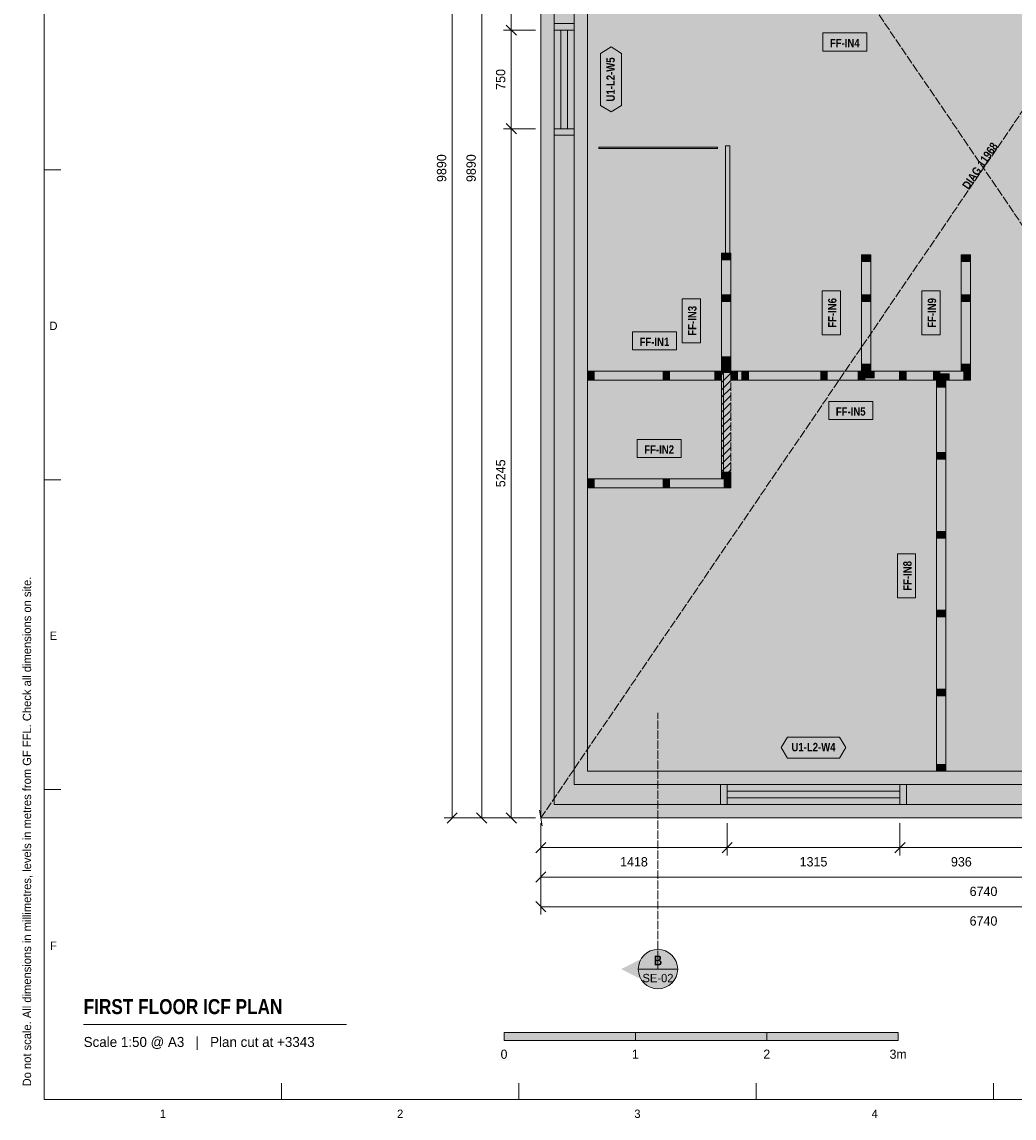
# Model space of a CAD drawing. Header units: millimetres. Extents: x 17 to 413, y 4 to 292.
# Tile 1 of 4: x 17 to 168, y 4 to 171. Entities that reach past the tile are written whole.
import ezdxf
from ezdxf.enums import TextEntityAlignment as Align

# ---------------------------------------------------------------- set-up
doc = ezdxf.new("R2010")
doc.units = ezdxf.units.MM
doc.linetypes.add('DASHED', pattern=[1.524, 1.27, -0.254])
for name, color, linetype in [('FILL-C_B2B2B5', 7, 'Continuous'), ('FILL-EPS', 7, 'Continuous'), ('FILL-INK', 7, 'Continuous'), ('FILL-RED', 7, 'Continuous'), ('FILL-TEAL_DK', 7, 'Continuous'), ('FILL-TIMBER', 7, 'Continuous'), ('FILL-WHITE', 7, 'Continuous'), ('LINE-C_85297A', 7, 'Continuous'), ('LINE-C_85297A-DASH', 7, 'DASHED'), ('LINE-INK', 7, 'Continuous'), ('LINE-INK-DASH', 7, 'DASHED'), ('LINE-RED', 7, 'Continuous'), ('LINE-RED-DASH', 7, 'DASHED'), ('LINE-STEEL_GREY', 7, 'Continuous'), ('LINE-STEEL_GREY-DASH', 7, 'DASHED'), ('LINE-TEAL_DK', 7, 'Continuous'), ('LINE-TIMBER_DK', 7, 'Continuous'), ('TEXT-C_85297A', 7, 'Continuous'), ('TEXT-INK', 7, 'Continuous'), ('TEXT-RED', 7, 'Continuous'), ('TEXT-STEEL_GREY', 7, 'Continuous'), ('TEXT-TEAL_DK', 7, 'Continuous')]:
    doc.layers.add(name, color=color, linetype=linetype)
doc.styles.add('OpenSansCondensed-Bold', font='OpenSansCondensed-Bold.ttf')

msp = doc.modelspace()

# ---------------------------------------------------------------- hatches: boundary and pattern name
at = {"layer": 'FILL-C_B2B2B5', "true_color": 0xb2b2b5}
h = msp.add_hatch(color=253, dxfattribs=at)
h.dxf.hatch_style = 1
h.paths.add_polyline_path([(97.63, 245.62), (228.37, 245.62), (228.37, 51.88), (97.63, 51.88)])
h.paths.add_polyline_path([(225.32, 54.93), (225.32, 242.57), (100.68, 242.57), (100.68, 54.93)], flags=0)
at = {"layer": 'FILL-EPS', "true_color": 0xccffff}
h = msp.add_hatch(color=7, dxfattribs=at)
h.dxf.hatch_style = 1
h.paths.add_polyline_path([(95.6, 247.65), (230.4, 247.65), (230.4, 49.85), (95.6, 49.85)])
h.paths.add_polyline_path([(97.63, 51.88), (228.37, 51.88), (228.37, 245.62), (97.63, 245.62)], flags=0)
h = msp.add_hatch(color=7, dxfattribs=at)
h.dxf.hatch_style = 1
h.paths.add_polyline_path([(100.68, 54.93), (100.68, 242.57), (225.32, 242.57), (225.32, 54.93)])
h.paths.add_polyline_path([(223.29, 56.96), (223.29, 240.54), (102.71, 240.54), (102.71, 56.96)], flags=0)
at = {"layer": 'FILL-INK', "true_color": 0x14141a}
h = msp.add_hatch(color=250, dxfattribs=at)
h.dxf.hatch_style = 1
h.paths.add_polyline_path([(90, 16), (110, 16), (110, 17.2), (90, 17.2)])
h = msp.add_hatch(color=250, dxfattribs=at)
h.dxf.hatch_style = 1
h.paths.add_polyline_path([(130, 16), (150, 16), (150, 17.2), (130, 17.2)])
at = {"layer": 'FILL-RED', "true_color": 0xb81a1f}
h = msp.add_hatch(color=242, dxfattribs=at)
h.dxf.hatch_style = 1
h.paths.add_polyline_path([(107.84, 26.85), (113.44, 24), (113.44, 29.7)])
at = {"layer": 'FILL-TEAL_DK', "true_color": 0x006b5c}
h = msp.add_hatch(color=126, dxfattribs=at)
h.dxf.hatch_style = 1
h.paths.add_polyline_path([(97.64, 170.75), (100.68, 170.75), (100.68, 169.75), (97.64, 169.75)])
h = msp.add_hatch(color=126, dxfattribs=at)
h.dxf.hatch_style = 1
h.paths.add_polyline_path([(97.64, 154.75), (100.68, 154.75), (100.68, 153.75), (97.64, 153.75)])
h = msp.add_hatch(color=126, dxfattribs=at)
h.dxf.hatch_style = 1
h.paths.add_polyline_path([(122.97, 51.89), (122.97, 54.93), (123.97, 54.93), (123.97, 51.89), (122.97, 51.89)])
h = msp.add_hatch(color=126, dxfattribs=at)
h.dxf.hatch_style = 1
h.paths.add_polyline_path([(150.27, 54.93), (151.27, 54.93), (151.27, 51.89), (150.27, 51.89)])
at = {"layer": 'FILL-TIMBER', "true_color": 0xeddbb8}
h = msp.add_hatch(color=254, dxfattribs=at)
h.dxf.hatch_style = 1
h.paths.add_polyline_path([(124.52, 135.8), (124.52, 135.09), (124.52, 134.8), (124.11, 134.8), (123.12, 134.8), (123.12, 135.51), (123.12, 135.8), (123.53, 135.8)])
h = msp.add_hatch(color=254, dxfattribs=at)
h.dxf.hatch_style = 1
h.paths.add_polyline_path([(145.84, 135.55), (145.84, 134.84), (145.84, 134.55), (145.43, 134.55), (144.44, 134.55), (144.44, 135.26), (144.44, 135.55), (144.85, 135.55)])
h = msp.add_hatch(color=254, dxfattribs=at)
h.dxf.hatch_style = 1
h.paths.add_polyline_path([(161.01, 135.55), (161.01, 134.84), (161.01, 134.55), (160.6, 134.55), (159.61, 134.55), (159.61, 135.26), (159.61, 135.55), (160.02, 135.55)])
h = msp.add_hatch(color=254, dxfattribs=at)
h.dxf.hatch_style = 1
h.paths.add_polyline_path([(124.52, 129.46), (124.52, 128.75), (124.52, 128.46), (124.11, 128.46), (123.12, 128.46), (123.12, 129.17), (123.12, 129.46), (123.53, 129.46)])
h = msp.add_hatch(color=254, dxfattribs=at)
h.dxf.hatch_style = 1
h.paths.add_polyline_path([(145.84, 129.46), (145.84, 128.75), (145.84, 128.46), (145.43, 128.46), (144.44, 128.46), (144.44, 129.17), (144.44, 129.46), (144.85, 129.46)])
h = msp.add_hatch(color=254, dxfattribs=at)
h.dxf.hatch_style = 1
h.paths.add_polyline_path([(161.01, 129.46), (161.01, 128.75), (161.01, 128.46), (160.6, 128.46), (159.61, 128.46), (159.61, 129.17), (159.61, 129.46), (160.02, 129.46)])
h = msp.add_hatch(color=254, dxfattribs=at)
h.dxf.hatch_style = 1
h.paths.add_polyline_path([(124.12, 120.04), (124.12, 119.05), (124.12, 118.64), (123.83, 118.64), (123.12, 118.64), (123.12, 119.63), (123.12, 120.04), (123.41, 120.04)])
h = msp.add_hatch(color=254, dxfattribs=at)
h.dxf.hatch_style = 1
h.paths.add_polyline_path([(124.52, 118.64), (124.52, 117.93), (124.52, 117.64), (124.11, 117.64), (123.12, 117.64), (123.12, 118.35), (123.12, 118.64), (123.53, 118.64)])
h = msp.add_hatch(color=254, dxfattribs=at)
h.dxf.hatch_style = 1
h.paths.add_polyline_path([(124.52, 120.04), (124.52, 119.05), (124.52, 118.64), (124.23, 118.64), (123.52, 118.64), (123.52, 119.63), (123.52, 120.04), (123.81, 120.04)])
h = msp.add_hatch(color=254, dxfattribs=at)
h.dxf.hatch_style = 1
h.paths.add_polyline_path([(145.84, 118.9), (145.84, 118.19), (145.84, 117.9), (145.43, 117.9), (144.44, 117.9), (144.44, 118.61), (144.44, 118.9), (144.85, 118.9)])
h = msp.add_hatch(color=254, dxfattribs=at)
h.dxf.hatch_style = 1
h.paths.add_polyline_path([(161.01, 118.9), (161.01, 118.19), (161.01, 117.9), (160.6, 117.9), (159.61, 117.9), (159.61, 118.61), (159.61, 118.9), (160.02, 118.9)])
h = msp.add_hatch(color=254, dxfattribs=at)
h.dxf.hatch_style = 1
h.paths.add_polyline_path([(103.72, 116.46), (102.73, 116.46), (102.72, 116.46), (102.72, 116.47), (102.72, 117.86), (103.71, 117.86), (103.72, 117.86), (103.72, 117.84)])
h = msp.add_hatch(color=254, dxfattribs=at)
h.dxf.hatch_style = 1
h.paths.add_polyline_path([(115.21, 116.46), (114.22, 116.46), (114.21, 116.46), (114.21, 116.47), (114.21, 117.86), (115.2, 117.86), (115.21, 117.86), (115.21, 117.84)])
h = msp.add_hatch(color=254, dxfattribs=at)
h.dxf.hatch_style = 1
h.paths.add_polyline_path([(123.08, 116.46), (122.09, 116.46), (122.08, 116.46), (122.08, 116.47), (122.08, 117.86), (123.07, 117.86), (123.08, 117.86), (123.08, 117.84)])
h = msp.add_hatch(color=254, dxfattribs=at)
h.dxf.hatch_style = 1
h.paths.add_polyline_path([(125.56, 116.46), (124.85, 116.46), (124.56, 116.46), (124.56, 116.87), (124.56, 117.86), (125.27, 117.86), (125.56, 117.86), (125.56, 117.45)])
h = msp.add_hatch(color=254, dxfattribs=at)
h.dxf.hatch_style = 1
h.paths.add_polyline_path([(127.21, 116.46), (126.5, 116.46), (126.21, 116.46), (126.21, 116.87), (126.21, 117.86), (126.92, 117.86), (127.21, 117.86), (127.21, 117.45)])
h = msp.add_hatch(color=254, dxfattribs=at)
h.dxf.hatch_style = 1
h.paths.add_polyline_path([(139.21, 116.46), (138.5, 116.46), (138.21, 116.46), (138.21, 116.87), (138.21, 117.86), (138.92, 117.86), (139.21, 117.86), (139.21, 117.45)])
h = msp.add_hatch(color=254, dxfattribs=at)
h.dxf.hatch_style = 1
h.paths.add_polyline_path([(144.94, 116.46), (144.23, 116.46), (143.94, 116.46), (143.94, 116.87), (143.94, 117.86), (144.65, 117.86), (144.94, 117.86), (144.94, 117.45)])
h = msp.add_hatch(color=254, dxfattribs=at)
h.dxf.hatch_style = 1
h.paths.add_polyline_path([(146.34, 116.86), (145.35, 116.86), (144.94, 116.86), (144.94, 117.15), (144.94, 117.86), (145.93, 117.86), (146.34, 117.86), (146.34, 117.57)])
h = msp.add_hatch(color=254, dxfattribs=at)
h.dxf.hatch_style = 1
h.paths.add_polyline_path([(151.21, 116.46), (150.5, 116.46), (150.21, 116.46), (150.21, 116.87), (150.21, 117.86), (150.92, 117.86), (151.21, 117.86), (151.21, 117.45)])
h = msp.add_hatch(color=254, dxfattribs=at)
h.dxf.hatch_style = 1
h.paths.add_polyline_path([(156.37, 116.46), (155.66, 116.46), (155.37, 116.46), (155.37, 116.87), (155.37, 117.86), (156.08, 117.86), (156.37, 117.86), (156.37, 117.45)])
h = msp.add_hatch(color=254, dxfattribs=at)
h.dxf.hatch_style = 1
h.paths.add_polyline_path([(157.77, 116.46), (156.78, 116.46), (156.37, 116.46), (156.37, 116.75), (156.37, 117.46), (157.36, 117.46), (157.77, 117.46), (157.77, 117.17)])
h = msp.add_hatch(color=254, dxfattribs=at)
h.dxf.hatch_style = 1
h.paths.add_polyline_path([(161.01, 116.46), (160.3, 116.46), (160.01, 116.46), (160.01, 116.87), (160.01, 117.86), (160.72, 117.86), (161.01, 117.86), (161.01, 117.45)])
h = msp.add_hatch(color=254, dxfattribs=at)
h.dxf.hatch_style = 1
h.paths.add_polyline_path([(157.27, 116.42), (157.27, 115.71), (157.27, 115.42), (156.86, 115.42), (155.87, 115.42), (155.87, 116.13), (155.87, 116.42), (156.28, 116.42)])
h = msp.add_hatch(color=254, dxfattribs=at)
h.dxf.hatch_style = 1
h.paths.add_polyline_path([(157.27, 105.46), (157.27, 104.75), (157.27, 104.46), (156.86, 104.46), (155.87, 104.46), (155.87, 105.17), (155.87, 105.46), (156.28, 105.46)])
h = msp.add_hatch(color=254, dxfattribs=at)
h.dxf.hatch_style = 1
h.paths.add_polyline_path([(124.52, 102.48), (124.52, 101.8), (124.52, 101.52), (124.11, 101.52), (123.12, 101.52), (123.12, 102.2), (123.12, 102.48), (123.53, 102.48)])
h = msp.add_hatch(color=254, dxfattribs=at)
h.dxf.hatch_style = 1
h.paths.add_polyline_path([(103.72, 100.08), (103.01, 100.08), (102.72, 100.08), (102.72, 100.49), (102.72, 101.48), (103.43, 101.48), (103.72, 101.48), (103.72, 101.07)])
h = msp.add_hatch(color=254, dxfattribs=at)
h.dxf.hatch_style = 1
h.paths.add_polyline_path([(115.21, 100.08), (114.5, 100.08), (114.21, 100.08), (114.21, 100.49), (114.21, 101.48), (114.92, 101.48), (115.21, 101.48), (115.21, 101.07)])
h = msp.add_hatch(color=254, dxfattribs=at)
h.dxf.hatch_style = 1
h.paths.add_polyline_path([(124.52, 100.08), (123.81, 100.08), (123.52, 100.08), (123.52, 100.49), (123.52, 101.48), (124.23, 101.48), (124.52, 101.48), (124.52, 101.07)])
h = msp.add_hatch(color=254, dxfattribs=at)
h.dxf.hatch_style = 1
h.paths.add_polyline_path([(157.27, 93.46), (157.27, 92.75), (157.27, 92.46), (156.86, 92.46), (155.87, 92.46), (155.87, 93.17), (155.87, 93.46), (156.28, 93.46)])
h = msp.add_hatch(color=254, dxfattribs=at)
h.dxf.hatch_style = 1
h.paths.add_polyline_path([(157.27, 81.46), (157.27, 80.75), (157.27, 80.46), (156.86, 80.46), (155.87, 80.46), (155.87, 81.17), (155.87, 81.46), (156.28, 81.46)])
h = msp.add_hatch(color=254, dxfattribs=at)
h.dxf.hatch_style = 1
h.paths.add_polyline_path([(157.27, 69.46), (157.27, 68.75), (157.27, 68.46), (156.86, 68.46), (155.87, 68.46), (155.87, 69.17), (155.87, 69.46), (156.28, 69.46)])
h = msp.add_hatch(color=254, dxfattribs=at)
h.dxf.hatch_style = 1
h.paths.add_polyline_path([(157.27, 57.97), (157.27, 57.26), (157.27, 56.97), (156.86, 56.97), (155.87, 56.97), (155.87, 57.68), (155.87, 57.97), (156.28, 57.97)])
at = {"layer": 'FILL-WHITE', "true_color": 0xffffff}
h = msp.add_hatch(color=7, dxfattribs=at)
h.dxf.hatch_style = 1
h.paths.add_polyline_path([(138.53, 166.56), (145.22, 166.56), (145.22, 169.32), (138.53, 169.32)])
h = msp.add_hatch(color=7, dxfattribs=at)
h.dxf.hatch_style = 1
h.paths.add_polyline_path([(106.31, 157.31), (104.71, 158.31), (104.71, 166.19), (106.31, 167.19), (107.91, 166.19), (107.91, 158.31)])
h = msp.add_hatch(color=7, dxfattribs=at)
h.dxf.hatch_style = 1
h.paths.add_polyline_path([(160.67, 143.2), (167.32, 152.95), (164.37, 154.96), (157.72, 145.2)])
h = msp.add_hatch(color=7, dxfattribs=at)
h.dxf.hatch_style = 1
h.paths.add_polyline_path([(104.42, 151.92), (122.48, 151.92), (122.48, 151.74), (104.42, 151.74)])
h = msp.add_hatch(color=7, dxfattribs=at)
h.dxf.hatch_style = 1
h.paths.add_polyline_path([(123.72, 152.16), (124.36, 152.16), (124.36, 135.8), (123.72, 135.8)])
at = {"layer": 'FILL-WHITE', "true_color": 0xfaf5e8}
h = msp.add_hatch(color=7, dxfattribs=at)
h.dxf.hatch_style = 1
h.paths.add_polyline_path([(124.11, 117.64), (123.12, 117.64), (123.12, 118.35), (123.12, 118.64), (123.12, 119.63), (123.12, 120.04), (123.12, 128.46), (123.12, 129.17), (123.12, 129.46), (123.12, 134.8), (123.12, 135.51), (123.12, 135.8), (123.53, 135.8), (124.52, 135.8), (124.52, 135.09), (124.52, 134.8), (124.52, 129.46), (124.52, 128.75), (124.52, 128.46), (124.52, 120.04), (124.52, 119.05), (124.52, 118.64), (124.52, 117.93), (124.52, 117.64)])
h = msp.add_hatch(color=7, dxfattribs=at)
h.dxf.hatch_style = 1
h.paths.add_polyline_path([(145.84, 117.9), (145.43, 117.9), (144.44, 117.9), (144.44, 118.61), (144.44, 118.9), (144.44, 128.46), (144.44, 129.17), (144.44, 129.46), (144.44, 134.55), (144.44, 135.26), (144.44, 135.55), (144.85, 135.55), (145.84, 135.55), (145.84, 134.84), (145.84, 134.55), (145.84, 129.46), (145.84, 128.75), (145.84, 128.46), (145.84, 118.9), (145.84, 118.19)])
h = msp.add_hatch(color=7, dxfattribs=at)
h.dxf.hatch_style = 1
h.paths.add_polyline_path([(161.01, 117.9), (160.6, 117.9), (159.61, 117.9), (159.61, 118.61), (159.61, 118.9), (159.61, 128.46), (159.61, 129.17), (159.61, 129.46), (159.61, 134.55), (159.61, 135.26), (159.61, 135.55), (160.02, 135.55), (161.01, 135.55), (161.01, 134.84), (161.01, 134.55), (161.01, 129.46), (161.01, 128.75), (161.01, 128.46), (161.01, 118.9), (161.01, 118.19)])
at = {"layer": 'FILL-WHITE', "true_color": 0xffffff}
h = msp.add_hatch(color=7, dxfattribs=at)
h.dxf.hatch_style = 1
h.paths.add_polyline_path([(119.9, 122.17), (119.9, 128.86), (117.14, 128.86), (117.14, 122.17)])
h = msp.add_hatch(color=7, dxfattribs=at)
h.dxf.hatch_style = 1
h.paths.add_polyline_path([(141.22, 123.38), (141.22, 130.07), (138.46, 130.07), (138.46, 123.38)])
h = msp.add_hatch(color=7, dxfattribs=at)
h.dxf.hatch_style = 1
h.paths.add_polyline_path([(156.39, 123.38), (156.39, 130.07), (153.63, 130.07), (153.63, 123.38)])
h = msp.add_hatch(color=7, dxfattribs=at)
h.dxf.hatch_style = 1
h.paths.add_polyline_path([(109.56, 121.08), (116.24, 121.08), (116.24, 123.84), (109.56, 123.84)])
at = {"layer": 'FILL-WHITE', "true_color": 0xfaf5e8}
h = msp.add_hatch(color=7, dxfattribs=at)
h.dxf.hatch_style = 1
h.paths.add_polyline_path([(102.72, 116.46), (102.72, 116.47), (102.72, 117.86), (103.71, 117.86), (103.72, 117.86), (114.21, 117.86), (115.2, 117.86), (115.21, 117.86), (122.08, 117.86), (123.07, 117.86), (123.08, 117.86), (123.08, 117.84), (123.08, 116.46), (122.09, 116.46), (122.08, 116.46), (115.21, 116.46), (114.22, 116.46), (114.21, 116.46), (103.72, 116.46), (102.73, 116.46)])
at = {"layer": 'FILL-WHITE', "true_color": 0xffffff}
h = msp.add_hatch(color=7, dxfattribs=at)
h.dxf.hatch_style = 1
h.paths.add_polyline_path([(123.12, 118.1), (123.42, 118.1), (123.42, 101.48), (123.12, 101.48)])
h = msp.add_hatch(color=7, dxfattribs=at)
h.dxf.hatch_style = 1
h.paths.add_polyline_path([(123.12, 102.48), (123.12, 117.64), (124.52, 117.64), (124.52, 102.48)])
at = {"layer": 'FILL-WHITE', "true_color": 0xfaf5e8}
h = msp.add_hatch(color=7, dxfattribs=at)
h.dxf.hatch_style = 1
h.paths.add_polyline_path([(155.66, 116.46), (155.37, 116.46), (151.21, 116.46), (150.5, 116.46), (150.21, 116.46), (144.94, 116.46), (144.23, 116.46), (143.94, 116.46), (139.21, 116.46), (138.5, 116.46), (138.21, 116.46), (127.21, 116.46), (126.5, 116.46), (126.21, 116.46), (125.56, 116.46), (124.85, 116.46), (124.56, 116.46), (124.56, 116.87), (124.56, 117.86), (125.27, 117.86), (125.56, 117.86), (126.21, 117.86), (126.92, 117.86), (127.21, 117.86), (138.21, 117.86), (138.92, 117.86), (139.21, 117.86), (143.94, 117.86), (144.65, 117.86), (144.94, 117.86), (145.93, 117.86), (146.34, 117.86), (150.21, 117.86), (150.92, 117.86), (151.21, 117.86), (155.37, 117.86), (156.08, 117.86), (156.37, 117.86), (160.01, 117.86), (160.72, 117.86), (161.01, 117.86), (161.01, 117.45), (161.01, 116.46), (160.3, 116.46), (160.01, 116.46), (157.77, 116.46), (156.78, 116.46), (156.37, 116.46)])
h = msp.add_hatch(color=7, dxfattribs=at)
h.dxf.hatch_style = 1
h.paths.add_polyline_path([(157.27, 56.97), (156.86, 56.97), (155.87, 56.97), (155.87, 57.68), (155.87, 57.97), (155.87, 68.46), (155.87, 69.17), (155.87, 69.46), (155.87, 80.46), (155.87, 81.17), (155.87, 81.46), (155.87, 92.46), (155.87, 93.17), (155.87, 93.46), (155.87, 104.46), (155.87, 105.17), (155.87, 105.46), (155.87, 115.42), (155.87, 116.13), (155.87, 116.42), (156.28, 116.42), (157.27, 116.42), (157.27, 115.71), (157.27, 115.42), (157.27, 105.46), (157.27, 104.75), (157.27, 104.46), (157.27, 93.46), (157.27, 92.75), (157.27, 92.46), (157.27, 81.46), (157.27, 80.75), (157.27, 80.46), (157.27, 69.46), (157.27, 68.75), (157.27, 68.46), (157.27, 57.97), (157.27, 57.26)])
at = {"layer": 'FILL-WHITE', "true_color": 0xffffff}
h = msp.add_hatch(color=7, dxfattribs=at)
h.dxf.hatch_style = 1
h.paths.add_polyline_path([(139.44, 110.48), (146.13, 110.48), (146.13, 113.24), (139.44, 113.24)])
h = msp.add_hatch(color=7, dxfattribs=at)
h.dxf.hatch_style = 1
h.paths.add_polyline_path([(110.28, 104.7), (116.96, 104.7), (116.96, 107.46), (110.28, 107.46)])
at = {"layer": 'FILL-WHITE', "true_color": 0xfaf5e8}
h = msp.add_hatch(color=7, dxfattribs=at)
h.dxf.hatch_style = 1
h.paths.add_polyline_path([(123.53, 102.48), (124.52, 102.48), (124.52, 101.8), (124.52, 101.52), (124.11, 101.52), (123.12, 101.52), (123.12, 102.2), (123.12, 102.48)])
h = msp.add_hatch(color=7, dxfattribs=at)
h.dxf.hatch_style = 1
h.paths.add_polyline_path([(102.72, 100.08), (102.72, 100.49), (102.72, 101.48), (103.43, 101.48), (103.72, 101.48), (114.21, 101.48), (114.92, 101.48), (115.21, 101.48), (123.52, 101.48), (124.23, 101.48), (124.52, 101.48), (124.52, 101.07), (124.52, 100.08), (123.81, 100.08), (123.52, 100.08), (115.21, 100.08), (114.5, 100.08), (114.21, 100.08), (103.72, 100.08), (103.01, 100.08)])
at = {"layer": 'FILL-WHITE', "true_color": 0xffffff}
h = msp.add_hatch(color=7, dxfattribs=at)
h.dxf.hatch_style = 1
h.paths.add_polyline_path([(152.65, 83.35), (152.65, 90.04), (149.89, 90.04), (149.89, 83.35)])
h = msp.add_hatch(color=7, dxfattribs=at)
h.dxf.hatch_style = 1
h.paths.add_polyline_path([(132.18, 60.56), (133.18, 62.16), (141.06, 62.16), (142.06, 60.56), (141.06, 58.96), (133.18, 58.96)])
h = msp.add_hatch(color=7, dxfattribs=at)
h.dxf.hatch_style = 1
h.paths.add_polyline_path([(116.44, 26.85), (116.34, 27.63), (116.04, 28.35), (115.56, 28.97), (114.94, 29.45), (114.22, 29.75), (113.44, 29.85), (112.66, 29.75), (111.94, 29.45), (111.32, 28.97), (110.84, 28.35), (110.54, 27.63), (110.44, 26.85), (110.54, 26.07), (110.84, 25.35), (111.32, 24.73), (111.94, 24.25), (112.66, 23.95), (113.44, 23.85), (114.22, 23.95), (114.94, 24.25), (115.56, 24.73), (116.04, 25.35), (116.34, 26.07)])
h = msp.add_hatch(color=7, dxfattribs=at)
h.dxf.hatch_style = 1
h.paths.add_polyline_path([(110, 16), (130, 16), (130, 17.2), (110, 17.2)])

# ---------------------------------------------------------------- linework, layer by layer
at = {"layer": 'LINE-C_85297A', "lineweight": 5}
msp.add_line((95.82, 48.67), (95.38, 51.03), dxfattribs=at)
at = {"layer": 'LINE-C_85297A-DASH', "lineweight": 5}
for p, q in [((95.6, 49.85), (230.4, 247.65)), ((95.6, 247.65), (230.4, 49.85))]:
    msp.add_line(p, q, dxfattribs=at)
at = {"layer": 'LINE-INK', "lineweight": 5}
for p, q in [((82.1, 247.65), (82.1, 49.85)), ((86.6, 49.85), (86.6, 247.65)), ((91.1, 49.85), (91.1, 247.65)), ((91.88, 168.97), (90.32, 170.53)), ((94.8, 169.75), (89.9, 169.75)), ((95.6, 169.75), (95.6, 154.75)), ((98.66, 169.75), (98.66, 154.75)), ((99.66, 169.75), (99.66, 154.75)), ((102.71, 169.75), (102.71, 154.75)), ((91.88, 153.97), (90.32, 155.53)), ((94.8, 154.75), (89.9, 154.75)), ((20, 148.5), (22.5, 148.5)), ((20, 101.33), (22.5, 101.33)), ((123.97, 56.96), (150.27, 56.96)), ((20, 54.17), (22.5, 54.17)), ((123.97, 53.91), (150.27, 53.91)), ((123.97, 52.91), (150.27, 52.91)), ((82.88, 50.63), (81.32, 49.07)), ((87.38, 49.07), (85.82, 50.63)), ((91.88, 49.07), (90.32, 50.63)), ((94.8, 49.85), (80.9, 49.85)), ((94.8, 49.85), (85.4, 49.85)), ((94.8, 49.85), (89.9, 49.85)), ((95.6, 49.05), (95.6, 44.15)), ((95.6, 49.05), (95.6, 39.65)), ((95.6, 49.05), (95.6, 35.15)), ((123.97, 49.85), (150.27, 49.85)), ((123.97, 49.05), (123.97, 44.15)), ((150.27, 49.05), (150.27, 44.15)), ((96.38, 46.13), (94.82, 44.57)), ((230.4, 45.35), (95.6, 45.35)), ((124.75, 46.13), (123.19, 44.57)), ((151.05, 46.13), (149.49, 44.57)), ((96.38, 41.63), (94.82, 40.07)), ((230.4, 40.85), (95.6, 40.85)), ((94.82, 37.13), (96.38, 35.57)), ((95.6, 36.35), (230.4, 36.35)), ((26, 18.4), (66, 18.4)), ((56.12, 7), (56.12, 9.5)), ((92.25, 7), (92.25, 9.5)), ((128.38, 7), (128.38, 9.5)), ((164.5, 7), (164.5, 9.5))]:
    msp.add_line(p, q, dxfattribs=at)
for points in [[(20, 7), (413, 7), (413, 290), (20, 290)], [(95.6, 49.85), (95.6, 247.65), (230.4, 247.65), (230.4, 49.85)], [(102.71, 56.96), (223.29, 56.96), (223.29, 240.54), (102.71, 240.54)], [(138.53, 166.56), (145.22, 166.56), (145.22, 169.32), (138.53, 169.32)], [(104.42, 151.92), (104.42, 151.92), (122.48, 151.92), (122.48, 151.74), (122.48, 151.74), (104.42, 151.74)], [(123.72, 152.16), (124.36, 152.16), (124.36, 135.8), (123.72, 135.8)], [(124.11, 117.64), (123.12, 117.64), (123.12, 117.64), (123.12, 118.35), (123.12, 118.64), (123.12, 119.63), (123.12, 120.04), (123.12, 128.46), (123.12, 129.17), (123.12, 129.46), (123.12, 134.8), (123.12, 135.51), (123.12, 135.8), (123.12, 135.8), (123.53, 135.8), (124.52, 135.8), (124.52, 135.8), (124.52, 135.09), (124.52, 134.8), (124.52, 129.46), (124.52, 128.75), (124.52, 128.46), (124.52, 120.04), (124.52, 119.05), (124.52, 118.64), (124.52, 117.93), (124.52, 117.64), (124.52, 117.64)], [(145.84, 117.9), (145.84, 117.9), (145.84, 117.9), (145.84, 117.9), (145.43, 117.9), (144.44, 117.9), (144.44, 117.9), (144.44, 117.9), (144.44, 117.9), (144.44, 118.61), (144.44, 118.9), (144.44, 128.46), (144.44, 129.17), (144.44, 129.46), (144.44, 134.55), (144.44, 135.26), (144.44, 135.55), (144.44, 135.55), (144.44, 135.55), (144.85, 135.55), (145.84, 135.55), (145.84, 135.55), (145.84, 135.55), (145.84, 134.84), (145.84, 134.55), (145.84, 129.46), (145.84, 128.75), (145.84, 128.46), (145.84, 118.9), (145.84, 118.19)], [(161.01, 117.9), (161.01, 117.9), (161.01, 117.9), (161.01, 117.9), (160.6, 117.9), (159.61, 117.9), (159.61, 117.9), (159.61, 117.9), (159.61, 117.9), (159.61, 118.61), (159.61, 118.9), (159.61, 128.46), (159.61, 129.17), (159.61, 129.46), (159.61, 134.55), (159.61, 135.26), (159.61, 135.55), (159.61, 135.55), (159.61, 135.55), (160.02, 135.55), (161.01, 135.55), (161.01, 135.55), (161.01, 135.55), (161.01, 134.84), (161.01, 134.55), (161.01, 129.46), (161.01, 128.75), (161.01, 128.46), (161.01, 118.9), (161.01, 118.19)], [(119.9, 122.17), (119.9, 128.86), (117.14, 128.86), (117.14, 122.17)], [(141.22, 123.38), (141.22, 130.07), (138.46, 130.07), (138.46, 123.38)], [(156.39, 123.38), (156.39, 130.07), (153.63, 130.07), (153.63, 123.38)], [(109.56, 121.08), (116.24, 121.08), (116.24, 123.84), (109.56, 123.84)], [(102.72, 116.46), (102.72, 116.46), (102.72, 116.47), (102.72, 117.86), (102.72, 117.86), (103.71, 117.86), (103.72, 117.86), (114.21, 117.86), (115.2, 117.86), (115.21, 117.86), (122.08, 117.86), (123.07, 117.86), (123.08, 117.86), (123.08, 117.86), (123.08, 117.84), (123.08, 116.46), (123.08, 116.46), (122.09, 116.46), (122.08, 116.46), (115.21, 116.46), (114.22, 116.46), (114.21, 116.46), (103.72, 116.46), (102.73, 116.46)], [(123.12, 118.1), (123.42, 118.1), (123.42, 101.48), (123.42, 101.48), (123.12, 101.48), (123.12, 118.1)], [(155.66, 116.46), (155.37, 116.46), (151.21, 116.46), (150.5, 116.46), (150.21, 116.46), (144.94, 116.46), (144.23, 116.46), (143.94, 116.46), (139.21, 116.46), (138.5, 116.46), (138.21, 116.46), (127.21, 116.46), (126.5, 116.46), (126.21, 116.46), (125.56, 116.46), (124.85, 116.46), (124.56, 116.46), (124.56, 116.87), (124.56, 117.86), (125.27, 117.86), (125.56, 117.86), (126.21, 117.86), (126.92, 117.86), (127.21, 117.86), (138.21, 117.86), (138.92, 117.86), (139.21, 117.86), (143.94, 117.86), (144.65, 117.86), (144.94, 117.86), (145.93, 117.86), (146.34, 117.86), (150.21, 117.86), (150.92, 117.86), (151.21, 117.86), (155.37, 117.86), (156.08, 117.86), (156.37, 117.86), (160.01, 117.86), (160.72, 117.86), (161.01, 117.86), (161.01, 117.45), (161.01, 116.46), (160.3, 116.46), (160.01, 116.46), (157.77, 116.46), (156.78, 116.46), (156.37, 116.46)], [(157.27, 56.97), (157.27, 56.97), (156.86, 56.97), (155.87, 56.97), (155.87, 56.97), (155.87, 57.68), (155.87, 57.97), (155.87, 68.46), (155.87, 69.17), (155.87, 69.46), (155.87, 80.46), (155.87, 81.17), (155.87, 81.46), (155.87, 92.46), (155.87, 93.17), (155.87, 93.46), (155.87, 104.46), (155.87, 105.17), (155.87, 105.46), (155.87, 115.42), (155.87, 116.13), (155.87, 116.42), (155.87, 116.42), (156.28, 116.42), (157.27, 116.42), (157.27, 116.42), (157.27, 115.71), (157.27, 115.42), (157.27, 105.46), (157.27, 104.75), (157.27, 104.46), (157.27, 93.46), (157.27, 92.75), (157.27, 92.46), (157.27, 81.46), (157.27, 80.75), (157.27, 80.46), (157.27, 69.46), (157.27, 68.75), (157.27, 68.46), (157.27, 57.97), (157.27, 57.26)], [(139.44, 110.48), (146.13, 110.48), (146.13, 113.24), (139.44, 113.24)], [(110.28, 104.7), (116.96, 104.7), (116.96, 107.46), (110.28, 107.46)], [(123.53, 102.48), (124.52, 102.48), (124.52, 101.8), (124.52, 101.52), (124.11, 101.52), (123.12, 101.52), (123.12, 102.2), (123.12, 102.48)], [(102.72, 100.08), (102.72, 100.08), (102.72, 100.49), (102.72, 101.48), (102.72, 101.48), (103.43, 101.48), (103.72, 101.48), (114.21, 101.48), (114.92, 101.48), (115.21, 101.48), (123.52, 101.48), (124.23, 101.48), (124.52, 101.48), (124.52, 101.48), (124.52, 101.07), (124.52, 100.08), (124.52, 100.08), (123.81, 100.08), (123.52, 100.08), (115.21, 100.08), (114.5, 100.08), (114.21, 100.08), (103.72, 100.08), (103.01, 100.08)], [(152.65, 83.35), (152.65, 90.04), (149.89, 90.04), (149.89, 83.35)], [(90, 16), (110, 16), (110, 17.2), (90, 17.2)], [(110, 16), (130, 16), (130, 17.2), (110, 17.2)], [(130, 16), (150, 16), (150, 17.2), (130, 17.2)]]:
    msp.add_lwpolyline(points, close=True, dxfattribs=at)
at = {"layer": 'LINE-INK-DASH', "lineweight": 5}
msp.add_lwpolyline([(123.12, 102.48), (123.12, 117.64), (124.52, 117.64), (124.52, 102.48)], close=True, dxfattribs=at)
at = {"layer": 'LINE-RED', "lineweight": 5}
msp.add_line((110.44, 26.85), (116.44, 26.85), dxfattribs=at)
msp.add_circle((113.44, 26.85), 3, dxfattribs=at)
at = {"layer": 'LINE-RED-DASH', "lineweight": 5}
msp.add_line((113.44, 26.85), (113.44, 65.85), dxfattribs=at)
at = {"layer": 'LINE-STEEL_GREY', "lineweight": 5}
for points in [[(97.63, 245.62), (228.37, 245.62), (228.37, 51.88), (97.63, 51.88)], [(225.32, 54.93), (225.32, 242.57), (100.68, 242.57), (100.68, 54.93)]]:
    msp.add_lwpolyline(points, close=True, dxfattribs=at)
at = {"layer": 'LINE-STEEL_GREY-DASH', "lineweight": 5}
for points in [[(95.6, 247.65), (230.4, 247.65), (230.4, 49.85), (95.6, 49.85)], [(223.29, 240.54), (102.71, 240.54), (102.71, 56.96), (223.29, 56.96)]]:
    msp.add_lwpolyline(points, close=True, dxfattribs=at)
at = {"layer": 'LINE-TEAL_DK', "lineweight": 5}
for points in [[(97.64, 170.75), (100.68, 170.75), (100.68, 169.75), (97.64, 169.75)], [(106.31, 157.31), (104.71, 158.31), (104.71, 166.19), (106.31, 167.19), (107.91, 166.19), (107.91, 158.31)], [(97.64, 154.75), (100.68, 154.75), (100.68, 153.75), (97.64, 153.75)], [(132.18, 60.56), (133.18, 62.16), (141.06, 62.16), (142.06, 60.56), (141.06, 58.96), (133.18, 58.96)], [(122.97, 51.89), (122.97, 51.89), (122.97, 54.93), (122.97, 54.93), (122.97, 54.93), (122.97, 54.93), (123.97, 54.93), (123.97, 54.93), (123.97, 54.93), (123.97, 54.93), (123.97, 51.89), (123.97, 51.89), (123.97, 51.89), (123.97, 51.89), (122.97, 51.89), (122.97, 51.89)], [(150.27, 54.93), (151.27, 54.93), (151.27, 51.89), (150.27, 51.89)]]:
    msp.add_lwpolyline(points, close=True, dxfattribs=at)
at = {"layer": 'LINE-TIMBER_DK', "lineweight": 5}
for p, q in [((123.12, 117.28), (123.48, 117.64)), ((123.12, 116.15), (124.52, 117.55)), ((123.12, 115.02), (124.52, 116.42)), ((123.12, 113.89), (124.52, 115.29)), ((123.12, 112.75), (124.52, 114.15)), ((123.12, 111.62), (124.52, 113.02)), ((123.12, 110.49), (124.52, 111.89)), ((123.12, 109.36), (124.52, 110.76)), ((123.12, 108.23), (124.52, 109.63)), ((123.12, 107.1), (124.52, 108.5)), ((123.12, 105.97), (124.52, 107.37)), ((123.12, 104.83), (124.52, 106.23)), ((123.12, 103.7), (124.52, 105.1)), ((123.12, 102.57), (124.52, 103.97)), ((124.16, 102.48), (124.52, 102.84))]:
    msp.add_line(p, q, dxfattribs=at)
for points in [[(124.52, 135.8), (124.52, 135.09), (124.52, 134.8), (124.11, 134.8), (123.12, 134.8), (123.12, 135.51), (123.12, 135.8), (123.53, 135.8)], [(145.84, 135.55), (145.84, 134.84), (145.84, 134.55), (145.43, 134.55), (144.44, 134.55), (144.44, 135.26), (144.44, 135.55), (144.85, 135.55)], [(161.01, 135.55), (161.01, 134.84), (161.01, 134.55), (160.6, 134.55), (159.61, 134.55), (159.61, 135.26), (159.61, 135.55), (160.02, 135.55)], [(124.52, 129.46), (124.52, 128.75), (124.52, 128.46), (124.11, 128.46), (123.12, 128.46), (123.12, 129.17), (123.12, 129.46), (123.53, 129.46)], [(145.84, 129.46), (145.84, 128.75), (145.84, 128.46), (145.43, 128.46), (144.44, 128.46), (144.44, 129.17), (144.44, 129.46), (144.85, 129.46)], [(161.01, 129.46), (161.01, 128.75), (161.01, 128.46), (160.6, 128.46), (159.61, 128.46), (159.61, 129.17), (159.61, 129.46), (160.02, 129.46)], [(124.12, 120.04), (124.12, 119.05), (124.12, 118.64), (123.83, 118.64), (123.12, 118.64), (123.12, 119.63), (123.12, 120.04), (123.41, 120.04)], [(124.52, 118.64), (124.52, 117.93), (124.52, 117.64), (124.11, 117.64), (123.12, 117.64), (123.12, 118.35), (123.12, 118.64), (123.53, 118.64)], [(124.52, 120.04), (124.52, 119.05), (124.52, 118.64), (124.23, 118.64), (123.52, 118.64), (123.52, 119.63), (123.52, 120.04), (123.81, 120.04)], [(145.84, 118.9), (145.84, 118.19), (145.84, 117.9), (145.43, 117.9), (144.44, 117.9), (144.44, 118.61), (144.44, 118.9), (144.85, 118.9)], [(161.01, 118.9), (161.01, 118.19), (161.01, 117.9), (160.6, 117.9), (159.61, 117.9), (159.61, 118.61), (159.61, 118.9), (160.02, 118.9)], [(103.72, 116.46), (102.73, 116.46), (102.72, 116.46), (102.72, 116.47), (102.72, 117.86), (103.71, 117.86), (103.72, 117.86), (103.72, 117.84)], [(115.21, 116.46), (114.22, 116.46), (114.21, 116.46), (114.21, 116.47), (114.21, 117.86), (115.2, 117.86), (115.21, 117.86), (115.21, 117.84)], [(123.08, 116.46), (122.09, 116.46), (122.08, 116.46), (122.08, 116.47), (122.08, 117.86), (123.07, 117.86), (123.08, 117.86), (123.08, 117.84)], [(125.56, 116.46), (124.85, 116.46), (124.56, 116.46), (124.56, 116.87), (124.56, 117.86), (125.27, 117.86), (125.56, 117.86), (125.56, 117.45)], [(127.21, 116.46), (126.5, 116.46), (126.21, 116.46), (126.21, 116.87), (126.21, 117.86), (126.92, 117.86), (127.21, 117.86), (127.21, 117.45)], [(139.21, 116.46), (138.5, 116.46), (138.21, 116.46), (138.21, 116.87), (138.21, 117.86), (138.92, 117.86), (139.21, 117.86), (139.21, 117.45)], [(144.94, 116.46), (144.23, 116.46), (143.94, 116.46), (143.94, 116.87), (143.94, 117.86), (144.65, 117.86), (144.94, 117.86), (144.94, 117.45)], [(146.34, 116.86), (145.35, 116.86), (144.94, 116.86), (144.94, 117.15), (144.94, 117.86), (145.93, 117.86), (146.34, 117.86), (146.34, 117.57)], [(151.21, 116.46), (150.5, 116.46), (150.21, 116.46), (150.21, 116.87), (150.21, 117.86), (150.92, 117.86), (151.21, 117.86), (151.21, 117.45)], [(156.37, 116.46), (155.66, 116.46), (155.37, 116.46), (155.37, 116.87), (155.37, 117.86), (156.08, 117.86), (156.37, 117.86), (156.37, 117.45)], [(157.77, 116.46), (156.78, 116.46), (156.37, 116.46), (156.37, 116.75), (156.37, 117.46), (157.36, 117.46), (157.77, 117.46), (157.77, 117.17)], [(161.01, 116.46), (160.3, 116.46), (160.01, 116.46), (160.01, 116.87), (160.01, 117.86), (160.72, 117.86), (161.01, 117.86), (161.01, 117.45)], [(157.27, 116.42), (157.27, 115.71), (157.27, 115.42), (156.86, 115.42), (155.87, 115.42), (155.87, 116.13), (155.87, 116.42), (156.28, 116.42)], [(157.27, 105.46), (157.27, 104.75), (157.27, 104.46), (156.86, 104.46), (155.87, 104.46), (155.87, 105.17), (155.87, 105.46), (156.28, 105.46)], [(124.52, 102.48), (124.52, 101.8), (124.52, 101.52), (124.11, 101.52), (123.12, 101.52), (123.12, 102.2), (123.12, 102.48), (123.53, 102.48)], [(103.72, 100.08), (103.01, 100.08), (102.72, 100.08), (102.72, 100.49), (102.72, 101.48), (103.43, 101.48), (103.72, 101.48), (103.72, 101.07)], [(115.21, 100.08), (114.5, 100.08), (114.21, 100.08), (114.21, 100.49), (114.21, 101.48), (114.92, 101.48), (115.21, 101.48), (115.21, 101.07)], [(124.52, 100.08), (123.81, 100.08), (123.52, 100.08), (123.52, 100.49), (123.52, 101.48), (124.23, 101.48), (124.52, 101.48), (124.52, 101.07)], [(157.27, 93.46), (157.27, 92.75), (157.27, 92.46), (156.86, 92.46), (155.87, 92.46), (155.87, 93.17), (155.87, 93.46), (156.28, 93.46)], [(157.27, 81.46), (157.27, 80.75), (157.27, 80.46), (156.86, 80.46), (155.87, 80.46), (155.87, 81.17), (155.87, 81.46), (156.28, 81.46)], [(157.27, 69.46), (157.27, 68.75), (157.27, 68.46), (156.86, 68.46), (155.87, 68.46), (155.87, 69.17), (155.87, 69.46), (156.28, 69.46)], [(157.27, 57.97), (157.27, 57.26), (157.27, 56.97), (156.86, 56.97), (155.87, 56.97), (155.87, 57.68), (155.87, 57.97), (156.28, 57.97)]]:
    msp.add_lwpolyline(points, close=True, dxfattribs=at)

# ---------------------------------------------------------------- texts
at = {"layer": 'TEXT-C_85297A', "style": 'OpenSansCondensed-Bold'}
msp.add_text('DIAG 11968', height=1.27, rotation=55.7257, dxfattribs=at).set_placement((163, 148.75), align=Align.CENTER)
at = {"layer": 'TEXT-INK', "style": 'OpenSansCondensed-Bold'}
for s, p in [('FF-IN4', (141.88, 167.16)), ('FF-IN1', (112.9, 121.68)), ('FF-IN5', (142.78, 111.08)), ('FF-IN2', (113.62, 105.3))]:
    msp.add_text(s, height=1.27, dxfattribs=at).set_placement(p, align=Align.CENTER)
at = {"layer": 'TEXT-INK'}
for s, p in [('750', (90.2, 162.25)), ('9890', (81.2, 148.75)), ('9890', (85.7, 148.75)), ('5245', (90.2, 102.3))]:
    msp.add_text(s, height=1.422, rotation=90, dxfattribs=at).set_placement(p, align=Align.CENTER)
at = {"layer": 'TEXT-INK', "style": 'OpenSansCondensed-Bold'}
for s, p in [('FF-IN6', (140.62, 126.72)), ('FF-IN9', (155.79, 126.72)), ('FF-IN3', (119.3, 125.52)), ('FF-IN8', (152.05, 86.69))]:
    msp.add_text(s, height=1.27, rotation=90, dxfattribs=at).set_placement(p, align=Align.CENTER)
at = {"layer": 'TEXT-INK'}
for s, height, p in [('1418', 1.422, (109.78, 42.47)), ('1315', 1.422, (137.12, 42.47)), ('936', 1.422, (159.63, 42.47)), ('6740', 1.422, (163, 37.97)), ('6740', 1.422, (163, 33.47)), ('0', 1.4, (90, 13.2)), ('1', 1.4, (110, 13.2)), ('2', 1.4, (130, 13.2)), ('3m', 1.397, (150, 13.2))]:
    msp.add_text(s, height=height, dxfattribs=at).set_placement(p, align=Align.CENTER)
at = {"layer": 'TEXT-INK', "style": 'OpenSansCondensed-Bold'}
msp.add_text('FIRST FLOOR ICF PLAN', height=2.286, dxfattribs=at).set_placement((26, 20))
at = {"layer": 'TEXT-RED', "style": 'OpenSansCondensed-Bold'}
msp.add_text('B', height=1.52, dxfattribs=at).set_placement((113.44, 27.4), align=Align.CENTER)
at = {"layer": 'TEXT-RED'}
msp.add_text('SE-02', height=1.27, dxfattribs=at).set_placement((113.44, 24.85), align=Align.CENTER)
at = {"layer": 'TEXT-STEEL_GREY'}
for s, p in [('D', (21.4, 124.12)), ('E', (21.4, 76.95)), ('F', (21.4, 29.78)), ('1', (38.06, 4.2)), ('2', (74.19, 4.2)), ('3', (110.31, 4.2)), ('4', (146.44, 4.2))]:
    msp.add_text(s, height=1.27, dxfattribs=at).set_placement(p, align=Align.CENTER)
msp.add_text('Do not scale. All dimensions in millimetres, levels in metres from GF FFL. Check all dimensions on site.', height=1.27, rotation=90, dxfattribs=at).set_placement((18, 9))
msp.add_text('Scale 1:50 @ A3   |   Plan cut at +3343', height=1.524, dxfattribs=at).set_placement((26, 15))
at = {"layer": 'TEXT-TEAL_DK', "style": 'OpenSansCondensed-Bold'}
msp.add_text('U1-L2-W5', height=1.27, rotation=90, dxfattribs=at).set_placement((106.86, 162.25), align=Align.CENTER)
msp.add_text('U1-L2-W4', height=1.27, dxfattribs=at).set_placement((137.12, 60.01), align=Align.CENTER)

doc.saveas('drawing.dxf')
